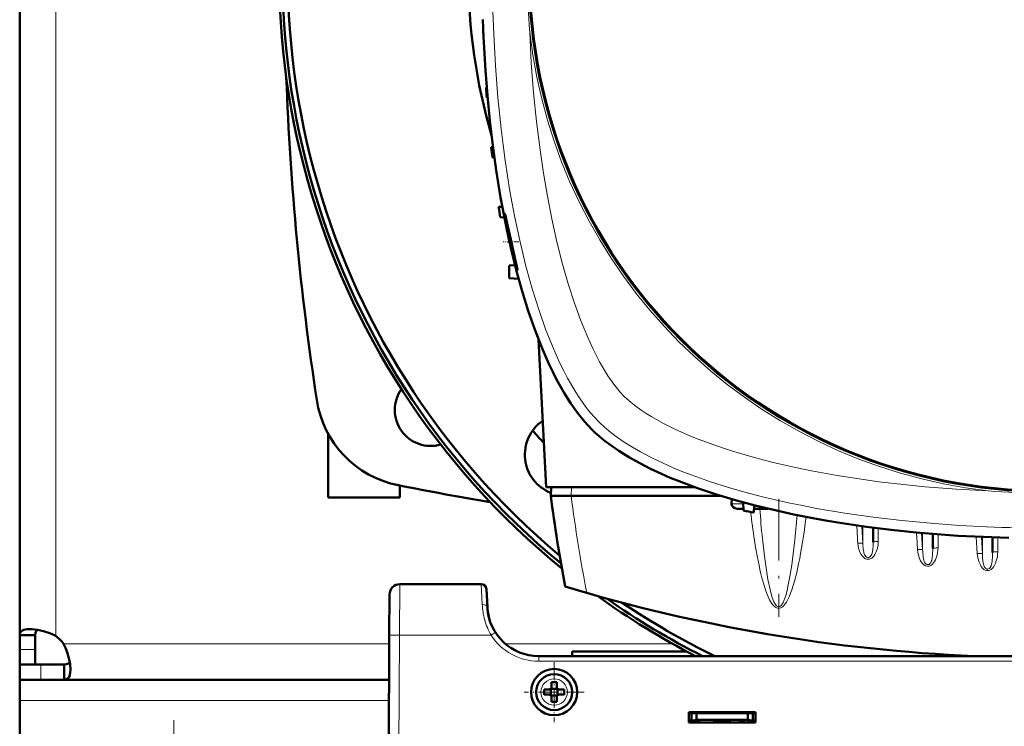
# Model space of a CAD drawing. Extents: x -1976 to 2357, y -1856 to 698.
# Tile 17 of 60: x -303 to -112, y -1515 to -1377. Entities that reach past the tile are written whole.
import ezdxf

# ---------------------------------------------------------------- set-up
doc = ezdxf.new("R2010")
doc.units = 0
doc.linetypes.add('DASHDOT', pattern=[18.5, 12, -3, 0.5, -3])

msp = doc.modelspace()

# ---------------------------------------------------------------- linework, layer by layer
at = {"color": 7, "lineweight": 50}
for p, q in [((-303.43, -1496.81), (-303.43, -1367.98)), ((-213.23, -1378.6), (-213.26, -1378.6)), ((-213.15, -1380.61), (-213.19, -1380.6)), ((-212.54, -1390.22), (-212.67, -1390.23)), ((-212.37, -1392.23), (-212.53, -1392.23)), ((-211.33, -1401.84), (-211.66, -1401.85)), ((-211.05, -1403.87), (-211.45, -1403.85)), ((-209.51, -1413.45), (-210.23, -1413.48)), ((-209.12, -1415.51), (-209.94, -1415.48)), ((-207.04, -1424.8), (-208.17, -1424.86)), ((-208.17, -1424.86), (-208.17, -1427.36)), ((-206.34, -1427.45), (-208.17, -1427.36)), ((-200.97, -1467.98), (-202.48, -1439.24)), ((-230.43, -1453), (-230.43, -1452.96)), ((-243.43, -1469.98), (-243.43, -1457.55)), ((-223.42, -1459.98), (-223.45, -1459.98)), ((-229.43, -1467.69), (-229.43, -1469.98)), ((-172.15, -1467.98), (-200.97, -1467.98)), ((-200.04, -1467.98), (-200.08, -1469.68)), ((-229.43, -1469.98), (-243.43, -1469.98)), ((-196.11, -1469.68), (-200.08, -1469.68)), ((-196.09, -1469.68), (-196.11, -1469.68)), ((-167.05, -1469.68), (-196.09, -1469.68)), ((-164.88, -1470.33), (-164.92, -1471.21)), ((-162.62, -1470.96), (-162.56, -1472.56)), ((-160.51, -1471.52), (-160.56, -1472.92)), ((-163.83, -1472.18), (-162.57, -1472.18)), ((-160.53, -1472.18), (-160.03, -1472.18)), ((-157.83, -1472.18), (-160.03, -1472.18)), ((-137.34, -1475.86), (-137.34, -1478.71)), ((-125.72, -1477.08), (-125.72, -1479.94)), ((-114.09, -1477.78), (-114.09, -1480.69)), ((-213.6, -1486.87), (-229.46, -1486.87)), ((-212.42, -1491.39), (-212.6, -1487.81)), ((-231.46, -1488.86), (-231.51, -1496.81)), ((-303.43, -1496.81), (-300.43, -1496.81)), ((-303.43, -1499.61), (-303.43, -1496.81)), ((-300.43, -1499.61), (-300.43, -1496.81)), ((-231.93, -1578.87), (-231.51, -1496.81)), ((-303.43, -1502.48), (-303.43, -1499.61)), ((-300.43, -1502.48), (-300.43, -1499.61)), ((-195.93, -1499.98), (-173.63, -1499.98)), ((-195.93, -1499.98), (-195.93, -1500.87)), ((-4.45, -1500.87), (-202.43, -1500.87)), ((-303.43, -1502.48), (-300.43, -1502.48)), ((-303.43, -1505.48), (-303.43, -1502.48)), ((-299.32, -1502.48), (-303.43, -1502.48)), ((-294.76, -1502.48), (-299.32, -1502.48)), ((-294.76, -1505.48), (-294.76, -1502.48)), ((-303.43, -1505.48), (-303.43, -1509.48)), ((-299.32, -1505.48), (-303.43, -1505.48)), ((-294.76, -1505.48), (-299.32, -1505.48)), ((-231.55, -1505.48), (-294.76, -1505.48)), ((-199.93, -1506.86), (-199.93, -1505.94)), ((-198.93, -1505.94), (-198.93, -1506.86)), ((-201.35, -1507.36), (-200.43, -1507.36)), ((-200.08, -1507.22), (-200.07, -1507.23)), ((-200.07, -1507.23), (-198.79, -1507.23)), ((-200.07, -1507.23), (-200.07, -1508.5)), ((-198.79, -1507.23), (-198.78, -1507.22)), ((-198.79, -1507.23), (-198.79, -1508.5)), ((-197.51, -1507.36), (-198.43, -1507.36)), ((-303.43, -1509.48), (-303.43, -1523.48)), ((-201.35, -1508.36), (-200.43, -1508.36)), ((-200.07, -1508.5), (-200.08, -1508.51)), ((-198.79, -1508.5), (-200.07, -1508.5)), ((-199.93, -1508.86), (-199.93, -1509.79)), ((-198.93, -1508.86), (-198.93, -1509.79)), ((-198.79, -1508.5), (-198.78, -1508.51)), ((-197.51, -1508.36), (-198.43, -1508.36)), ((-173.23, -1513.77), (-173.23, -1511.77)), ((-173.23, -1511.77), (-160.23, -1511.77)), ((-160.23, -1511.77), (-160.23, -1513.77)), ((-173.23, -1511.98), (-160.23, -1511.98)), ((-173.23, -1513.37), (-172.73, -1513.37)), ((-172.73, -1511.98), (-172.73, -1513.43)), ((-172.73, -1513.43), (-171.73, -1513.25)), ((-172.73, -1513.77), (-172.73, -1513.43)), ((-170.98, -1513.37), (-172.4, -1513.37)), ((-171.73, -1511.98), (-171.73, -1513.25)), ((-171.73, -1513.25), (-161.73, -1513.25)), ((-170.98, -1513.25), (-170.98, -1513.37)), ((-170.98, -1513.25), (-170.98, -1513.37)), ((-170.98, -1513.25), (-170.98, -1513.37)), ((-170.98, -1513.25), (-170.98, -1513.37)), ((-170.98, -1513.25), (-170.98, -1513.37)), ((-168.48, -1513.37), (-168.48, -1513.25)), ((-166.73, -1513.37), (-168.48, -1513.37)), ((-164.98, -1513.37), (-166.73, -1513.37)), ((-164.98, -1513.25), (-164.98, -1513.37)), ((-164.98, -1513.25), (-164.98, -1513.37)), ((-164.98, -1513.25), (-164.98, -1513.37)), ((-164.98, -1513.25), (-164.98, -1513.37)), ((-164.98, -1513.25), (-164.98, -1513.37)), ((-164.98, -1513.25), (-164.98, -1513.37)), ((-164.98, -1513.25), (-164.98, -1513.37)), ((-163.08, -1513.25), (-163.08, -1513.37)), ((-162.33, -1513.37), (-163.08, -1513.37)), ((-163.08, -1513.77), (-163.08, -1513.37)), ((-162.63, -1513.37), (-162.63, -1513.77)), ((-162.63, -1513.37), (-162.33, -1513.37)), ((-161.73, -1511.98), (-161.73, -1513.25)), ((-161.73, -1513.25), (-160.73, -1513.43)), ((-161.58, -1513.77), (-161.58, -1513.28)), ((-160.73, -1513.43), (-160.73, -1511.98)), ((-160.73, -1513.37), (-160.23, -1513.37)), ((-160.73, -1513.43), (-160.73, -1513.77)), ((-160.23, -1513.77), (-173.23, -1513.77))]:
    msp.add_line(p, q, dxfattribs=at)
at = {"color": 7, "lineweight": 18}
for p, q in [((-296.43, -1496.94), (-296.43, -1367.98)), ((-196.04, -1467.98), (-196.09, -1469.68)), ((-164.92, -1471.21), (-162.61, -1471.21)), ((-144.15, -1474.96), (-143.76, -1475.01)), ((-139.54, -1475.57), (-139.34, -1478.94)), ((-139.34, -1475.6), (-139.34, -1478.94)), ((-136.34, -1475.99), (-136.34, -1478.59)), ((-127.91, -1476.9), (-127.72, -1480.18)), ((-127.72, -1476.91), (-127.72, -1480.18)), ((-124.72, -1477.16), (-124.72, -1479.82)), ((-140.33, -1478.93), (-140.34, -1478.88)), ((-117.28, -1477.64), (-117.09, -1480.88)), ((-116.28, -1477.68), (-116.09, -1480.94)), ((-116.09, -1477.69), (-116.09, -1480.94)), ((-113.09, -1477.81), (-113.09, -1480.57)), ((-153.13, -1482.75), (-153.11, -1482.59)), ((-229.46, -1486.87), (-229.51, -1496.81)), ((-213.6, -1486.87), (-213.41, -1490.84)), ((-154.03, -1487.83), (-153.99, -1487.66)), ((-211.09, -1496.43), (-211.68, -1496.81)), ((-210.84, -1496.28), (-211.09, -1496.43)), ((-229.51, -1496.81), (-229.93, -1578.87)), ((-211.68, -1496.81), (-229.51, -1496.81)), ((-303.43, -1499.61), (-300.43, -1499.61)), ((-231.51, -1498.48), (-294.9, -1498.48)), ((-176.38, -1498.48), (-208.92, -1498.48)), ((-202.43, -1501.86), (-202.43, -1500.87)), ((-4.45, -1501.86), (-202.43, -1501.86)), ((-299.32, -1505.48), (-299.32, -1502.48)), ((-199.41, -1505.29), (-199.43, -1505.29)), ((-202, -1507.84), (-202, -1507.86)), ((-196.86, -1507.89), (-196.86, -1507.86)), ((-231.57, -1509.48), (-303.43, -1509.48)), ((-199.45, -1510.44), (-199.43, -1510.44)), ((-163.58, -1513.77), (-163.58, -1513.25)), ((-162.33, -1513.77), (-162.33, -1513.37))]:
    msp.add_line(p, q, dxfattribs=at)
at = {"color": 7, "linetype": 'DASHDOT', "lineweight": 18, "ltscale": 0.075517}
msp.add_line((-206.3, -1420.28), (-209.32, -1420.28), dxfattribs=at)
at = {"color": 7, "linetype": 'DASHDOT', "lineweight": 18}
msp.add_line((-155.73, -1470.27), (-155.73, -1493.2), dxfattribs=at)
at = {"color": 7, "linetype": 'DASHDOT', "lineweight": 18, "ltscale": 0.292499}
msp.add_line((-199.43, -1502.02), (-199.43, -1513.71), dxfattribs=at)
at = {"color": 7, "linetype": 'DASHDOT', "lineweight": 18, "ltscale": 0.2925}
msp.add_line((-193.58, -1507.86), (-205.28, -1507.86), dxfattribs=at)
at = {"color": 7, "linetype": 'DASHDOT', "lineweight": 18, "ltscale": 0.40625}
msp.add_line((-273.43, -1513.35), (-273.43, -1529.6), dxfattribs=at)
at = {"color": 7, "linetype": 'DASHDOT', "lineweight": 18, "ltscale": 0.003525}
for p, q in [((-172.73, -1513.24), (-172.73, -1513.38)), ((-166.73, -1513.24), (-166.73, -1513.38))]:
    msp.add_line(p, q, dxfattribs=at)
at = {"color": 7, "linetype": 'DASHDOT', "lineweight": 18, "ltscale": 0.01553}
for p, q in [((-163.58, -1513.2), (-163.58, -1513.82)), ((-162.33, -1513.2), (-162.33, -1513.82))]:
    msp.add_line(p, q, dxfattribs=at)
at = {"color": 7, "lineweight": 50}
for points in [[(-192.16, -1456.71), (-193.54, -1455.21), (-194.88, -1453.55), (-196.17, -1451.74), (-197.4, -1449.79), (-198.19, -1448.44), (-198.95, -1447.03), (-199.71, -1445.54), (-200.45, -1444), (-201.84, -1440.83), (-203.21, -1437.32), (-204.48, -1433.66), (-205.65, -1429.88), (-206.73, -1425.98), (-207.73, -1421.98), (-208.3, -1419.44), (-208.85, -1416.87), (-209.84, -1411.65), (-210.7, -1406.34), (-211.36, -1401.55), (-211.93, -1396.71), (-212.41, -1391.82), (-212.79, -1386.91), (-213, -1383.64), (-213.16, -1380.37), (-213.29, -1377.03)], [(-209.05, -1414.78), (-209.05, -1414.78), (-209.05, -1414.78), (-209.05, -1414.78), (-209.06, -1414.79), (-209.06, -1414.83), (-209.02, -1415.2)], [(-206.8, -1424.52), (-207.86, -1419.82), (-208.43, -1417.25), (-208.91, -1415.22), (-209.02, -1414.83), (-209.04, -1414.78), (-209.05, -1414.78), (-209.05, -1414.78)], [(-208.84, -1416.37), (-208.42, -1418.54), (-207.9, -1420.96), (-207.32, -1423.32), (-206.83, -1425.04), (-206.64, -1425.64), (-206.59, -1425.76)], [(-206.57, -1425.78), (-206.57, -1425.78), (-206.57, -1425.78), (-206.56, -1425.77), (-206.56, -1425.75), (-206.59, -1425.53)], [(-110.97, -1477.88), (-117.56, -1477.62), (-120.84, -1477.44), (-124.12, -1477.21), (-129, -1476.79), (-133.85, -1476.29), (-138.66, -1475.69), (-143.41, -1475), (-146.25, -1474.53), (-149.07, -1474.03), (-152.78, -1473.3), (-156.43, -1472.5), (-160.02, -1471.64), (-163.97, -1470.59), (-167.81, -1469.44), (-171.53, -1468.2), (-175.11, -1466.86), (-176.84, -1466.15), (-178.52, -1465.42), (-180.7, -1464.41), (-182.78, -1463.34), (-184.76, -1462.24), (-186.86, -1460.94), (-188.8, -1459.58), (-189.75, -1458.85), (-190.66, -1458.1), (-191.43, -1457.41), (-192.16, -1456.71)], [(-301.48, -1495.6), (-301.95, -1495.62), (-302.38, -1495.68), (-302.65, -1495.76), (-302.88, -1495.86), (-303.11, -1496.01), (-303.27, -1496.2), (-303.4, -1496.47), (-303.43, -1496.81)], [(-296.43, -1496.94), (-297.01, -1496.66), (-297.6, -1496.41), (-298.79, -1496.01), (-299.97, -1495.75), (-301.07, -1495.61), (-301.48, -1495.6)], [(-299.96, -1495.75), (-300.23, -1495.99), (-300.39, -1496.34), (-300.43, -1496.81)], [(-293.56, -1503.52), (-293.63, -1502.46), (-293.85, -1501.29), (-294.21, -1500.08), (-294.52, -1499.27), (-294.9, -1498.48)], [(-294.76, -1502.48), (-294.3, -1502.43), (-293.94, -1502.28), (-293.7, -1502.01)], [(-294.76, -1505.48), (-294.37, -1505.42), (-294.06, -1505.25), (-293.83, -1504.95), (-293.66, -1504.52), (-293.58, -1504.06), (-293.56, -1503.52)]]:
    msp.add_lwpolyline(points, dxfattribs=at)
at = {"color": 7, "lineweight": 18}
for points in [[(-204.19, -1379.53), (-203.87, -1385.41), (-203.42, -1391.26), (-202.86, -1396.84), (-202.17, -1402.37), (-201.5, -1406.9), (-200.74, -1411.37), (-199.88, -1415.8), (-198.89, -1420.25), (-197.78, -1424.61), (-196.68, -1428.45), (-195.48, -1432.18), (-194.3, -1435.43), (-193.03, -1438.54), (-191.83, -1441.16), (-190.57, -1443.62), (-189.77, -1445.01), (-188.95, -1446.33), (-187.81, -1447.98), (-186.65, -1449.42), (-185.8, -1450.34)], [(-211.18, -1379.83), (-210.84, -1386.02), (-210.36, -1392.17), (-209.74, -1398.29), (-209.36, -1401.37), (-208.95, -1404.43), (-208.51, -1407.41), (-208.02, -1410.38), (-207.13, -1415.23), (-206.12, -1420.01), (-204.99, -1424.71), (-204.36, -1427.08), (-203.69, -1429.42), (-203.02, -1431.63), (-202.31, -1433.82), (-201.09, -1437.25), (-199.77, -1440.58), (-199.05, -1442.24), (-198.29, -1443.87), (-197.56, -1445.36), (-196.8, -1446.81), (-195.42, -1449.2), (-194.69, -1450.34), (-193.94, -1451.44), (-193.19, -1452.47), (-192.41, -1453.45), (-191.59, -1454.4), (-190.74, -1455.29)], [(-185.8, -1450.34), (-184.85, -1451.22), (-183.74, -1452.11), (-182.5, -1453.01), (-181.5, -1453.67), (-180.43, -1454.33), (-178.16, -1455.6)], [(-190.74, -1455.29), (-189.62, -1456.35), (-188.39, -1457.37), (-187.07, -1458.36), (-186.02, -1459.09), (-184.94, -1459.79), (-182.65, -1461.13), (-180.55, -1462.24), (-178.37, -1463.29), (-176.11, -1464.28), (-174.37, -1464.99), (-172.6, -1465.68), (-168.98, -1466.95), (-165.68, -1468), (-162.31, -1468.97), (-158.89, -1469.86), (-156.36, -1470.46), (-153.82, -1471.03), (-151.1, -1471.59), (-148.35, -1472.12), (-142.88, -1473.05), (-137.35, -1473.84), (-131.78, -1474.5), (-126.17, -1475.03), (-120.53, -1475.45), (-115.29, -1475.72)], [(-178.16, -1455.6), (-176.73, -1456.32), (-175.25, -1457.02), (-173.62, -1457.74), (-171.93, -1458.43), (-168.57, -1459.7), (-164.92, -1460.91), (-161.16, -1462.03), (-157.3, -1463.04), (-153.36, -1463.97), (-149.36, -1464.8), (-144.34, -1465.72), (-139.25, -1466.52), (-136.26, -1466.93), (-133.25, -1467.3), (-127.2, -1467.92), (-121.11, -1468.4), (-114.99, -1468.73)], [(-153.11, -1482.59), (-152.59, -1478.23), (-152.16, -1473.43)], [(-146.07, -1474.56), (-145.76, -1474.66), (-145.12, -1474.8), (-144.15, -1474.96)], [(-158.9, -1477.96), (-158.51, -1481.44), (-158.07, -1484.57), (-157.83, -1485.95)], [(-139.34, -1478.94), (-139.36, -1478.92), (-139.45, -1478.9), (-139.6, -1478.88), (-140.34, -1478.88)], [(-139.09, -1481.76), (-139.45, -1481.42), (-139.73, -1481.02), (-140, -1480.45), (-140.19, -1479.85), (-140.28, -1479.39), (-140.33, -1478.93)], [(-137.34, -1478.71), (-137.36, -1479.32), (-137.43, -1480.15), (-137.5, -1480.58), (-137.62, -1481.01), (-137.72, -1481.21), (-137.86, -1481.43), (-138.06, -1481.59), (-138.22, -1481.66), (-138.4, -1481.67), (-138.59, -1481.61), (-138.77, -1481.49), (-138.91, -1481.32), (-139.01, -1481.13), (-139.13, -1480.8), (-139.19, -1480.57), (-139.26, -1480.11), (-139.34, -1478.94)], [(-136.34, -1478.59), (-136.4, -1479.32), (-136.55, -1480.03), (-136.8, -1480.72), (-137, -1481.08), (-137.23, -1481.42), (-137.42, -1481.62), (-137.63, -1481.79), (-137.83, -1481.9), (-138.05, -1481.98), (-138.27, -1482.02), (-138.5, -1482.01)], [(-124.72, -1479.82), (-124.73, -1480.18), (-124.81, -1480.82), (-124.97, -1481.45), (-125.22, -1482.11), (-125.38, -1482.43), (-125.58, -1482.73), (-125.82, -1482.99), (-126.1, -1483.21), (-126.42, -1483.36), (-126.79, -1483.39), (-127.15, -1483.31), (-127.48, -1483.11), (-127.76, -1482.84), (-127.99, -1482.53), (-128.18, -1482.2), (-128.34, -1481.85), (-128.58, -1481.04), (-128.71, -1480.17), (-128.71, -1480.13)], [(-127.72, -1480.18), (-127.74, -1480.17), (-127.83, -1480.14), (-127.98, -1480.13), (-128.71, -1480.13)], [(-125.72, -1479.94), (-125.77, -1481.13), (-125.85, -1481.79), (-125.95, -1482.25), (-126.03, -1482.48), (-126.14, -1482.69), (-126.29, -1482.88), (-126.47, -1483.02), (-126.63, -1483.07), (-126.81, -1483.07), (-127, -1483), (-127.17, -1482.87), (-127.3, -1482.69), (-127.4, -1482.49), (-127.5, -1482.2), (-127.62, -1481.6), (-127.71, -1480.52), (-127.72, -1480.18)], [(-117.09, -1480.88), (-116.97, -1481.73), (-116.74, -1482.56), (-116.55, -1483), (-116.31, -1483.43), (-116.01, -1483.81), (-115.8, -1483.99), (-115.58, -1484.13), (-115.2, -1484.23), (-114.82, -1484.2), (-114.61, -1484.12), (-114.41, -1484.01), (-114.08, -1483.7), (-113.88, -1483.43), (-113.71, -1483.15), (-113.53, -1482.76), (-113.38, -1482.36), (-113.18, -1481.54), (-113.12, -1481.05), (-113.09, -1480.57)], [(-116.09, -1480.94), (-116.11, -1480.92), (-116.2, -1480.9), (-116.39, -1480.88), (-117.09, -1480.88)], [(-116.09, -1480.94), (-116.05, -1481.82), (-115.94, -1482.76)], [(-114.39, -1483.3), (-114.25, -1482.75), (-114.2, -1482.47), (-114.11, -1481.44), (-114.09, -1480.69)], [(-153.99, -1487.66), (-153.54, -1485.4), (-153.13, -1482.75)], [(-153.18, -1487.95), (-152.66, -1486.28), (-152.23, -1484.59), (-151.85, -1482.88)], [(-115.94, -1482.76), (-115.83, -1483.19), (-115.75, -1483.4), (-115.58, -1483.68)], [(-115.58, -1483.68), (-115.41, -1483.84), (-115.2, -1483.93), (-115.06, -1483.94), (-114.92, -1483.91)], [(-114.92, -1483.91), (-114.72, -1483.79), (-114.56, -1483.61), (-114.39, -1483.3)], [(-158.99, -1485.62), (-158.69, -1486.7), (-158.35, -1487.78), (-157.96, -1488.85), (-157.49, -1489.9), (-157.1, -1490.57), (-156.86, -1490.88), (-156.59, -1491.18), (-156.26, -1491.42), (-155.99, -1491.54), (-155.64, -1491.57), (-155.31, -1491.47), (-155.08, -1491.35), (-154.89, -1491.19), (-154.67, -1490.96), (-154.47, -1490.71), (-154.23, -1490.35), (-154.02, -1489.98), (-153.7, -1489.32), (-153.42, -1488.64), (-153.18, -1487.95)], [(-157.83, -1485.95), (-157.41, -1487.92), (-157.13, -1489), (-156.97, -1489.48), (-156.66, -1490.28), (-156.34, -1490.85), (-156.13, -1491.1), (-155.91, -1491.24), (-155.77, -1491.28), (-155.62, -1491.27), (-155.41, -1491.16), (-155.19, -1490.95), (-154.88, -1490.44), (-154.72, -1490.09)], [(-154.72, -1490.09), (-154.37, -1489.1), (-154.03, -1487.83)], [(-231.51, -1496.81), (-231.5, -1496.81), (-231.48, -1496.81), (-229.51, -1496.81)]]:
    msp.add_lwpolyline(points, dxfattribs=at)
msp.add_circle((-103.43, -1367.98), 101, dxfattribs=at)
at = {"color": 7, "lineweight": 50}
for centre, radius in [((-103.43, -1367.98), 100.74), ((-199.43, -1507.86), 4.5), ((-199.43, -1507.86), 3.5)]:
    msp.add_circle(centre, radius, dxfattribs=at)
for centre, radius, start, end in [((-103.44, -1367.98), 149.5, 309.2067, 230.8028), ((-103.43, -1367.98), 148.87, 309.4826, 230.5172), ((-103.43, -1367.98), 147.82, 309.9547, 230.0451), ((-103.43, -1367.98), 112.7, 163.7063, 196.2938), ((111.57, -1367.98), 325, 181.8735, 182.2263), ((298.07, -1367.98), 550, 182.1142, 188.6848), ((111.57, -1367.98), 325, 183.9256, 184.2791), ((111.57, -1367.98), 325, 185.9829, 186.3375), ((111.57, -1367.98), 325, 188.0479, 188.4041), ((-179.28, -1411.09), 30.02, 187.8714, 190.1339), ((-233.11, -1430.51), 26.98, 10.6516, 12.8383), ((-206.56, -1425.75), 0.03, 200.9033, 244.4524), ((-223.43, -1452.98), 7, 144.5549, 286.0712), ((-225.86, -1448.01), 20, 188.6848, 258.8308), ((-197.13, -1461.67), 8, 124.4276, 248.4107), ((-103.44, -1367.98), 134, 221.6236, 223.0135), ((-103.43, -827.98), 652, 258.83079, 260.42579), ((122.2, -1427.78), 325, 187.4074, 190.5583), ((-103.43, -1152.98), 325, 259.5182, 259.8766), ((-229.46, -1488.87), 2, 90, 179.7), ((-213.6, -1487.87), 1, 3, 90), ((-103.43, -1176.18), 325, 253.2139, 267.4873), ((-103.44, -1367.98), 149.5, 234.1542, 242.7328), ((-103.43, -1367.98), 148.87, 234.821, 243.208), ((-103.43, -1367.98), 147.82, 235.9608, 244.0256), ((-202.43, -1490.87), 10, 183, 270), ((-202.43, -1490.87), 10, 183.9422, 198.8098), ((-202.41, -1490.86), 10.02, 194.756, 198.7969), ((-300.56, -1502.6), 7, 36.0817, 53.9139), ((-199.43, -1523.04), 17.1, 89.9978, 91.6733), ((-199.43, -1523.04), 17.1, 88.3267, 90.0022), ((-184.26, -1507.86), 17.1, 178.3267, 180.0022), ((-184.22, -1507.87), 17.14, 179.9996, 181.6715), ((-200.43, -1506.86), 0.5, 270, 360), ((-198.43, -1506.86), 0.5, 180, 270), ((-214.6, -1507.86), 17.1, 359.9978, 1.6733), ((-214.64, -1507.87), 17.14, 358.3285, 0.0004), ((-200.43, -1508.86), 0.5, 0, 90), ((-199.43, -1492.66), 17.13, 268.3286, 271.6729), ((-198.43, -1508.86), 0.5, 90, 180)]:
    msp.add_arc(centre, radius, start, end, dxfattribs=at)
at = {"color": 7, "lineweight": 18}
for centre, radius, start, end in [((67.03, -1367.98), 278.46, 177.5597, 182.4396), ((-57.12, -1367.98), 147.52, 175.507, 184.4923), ((-103.43, -1367.98), 101.41, 186.5424, 263.4568), ((-103.43, -1321.67), 147.51, 265.5067, 273.8371), ((-5.17, -1454.18), 157.13, 186.8059, 188.811), ((58.6, -1456.23), 218.59, 184.1852, 185.7061), ((-103.43, -1151.81), 325.7, 262.8874, 263.2566), ((-103.43, -1197.51), 278.46, 267.5597, 272.4396), ((-138.28, -1480.67), 1.36, 233.5186, 261.0306), ((-199.86, -1490.19), 13.58, 182.7354, 195.3114), ((-200.43, -1490.33), 12.98, 195.3711, 209.9371), ((-202.43, -1490.86), 11, 212.7709, 269.9923), ((-199.43, -1507.86), 2.57, 90, 179.4706), ((-199.43, -1507.86), 2.57, 0, 89.4706), ((-199.43, -1507.86), 2.57, 180, 269.4706), ((-199.43, -1507.86), 2.57, 270, 359.4706)]:
    msp.add_arc(centre, radius, start, end, dxfattribs=at)
for centre, major_axis, ratio, start_param, end_param in [((126.86, -1428.29), (325.66, 0), 0.992546, 3.270009, 3.3292), ((-160.03, -1471.18), (0, 1), 0.866025, 2.530394, 3.141593), ((-155.43, -1430.62), (-0.24, -60.87), 0.121427, 0.53881, 0.783253), ((-3142.32, -1653.6), (3007.14, 0), 0.992546, 0.058569, 0.059729), ((-136.34, -1475.97), (-1, 0), 0.121869, 5.605182, 6.283185), ((-2916.54, -1641.04), (2792.54, 0), 0.992546, 0.058087, 0.059289), ((-155.85, -1428.88), (0.1, -62.68), 0.121204, 5.619282, 5.844029), ((-136.34, -1478.71), (-1, 0), 0.121869, 4.712389, 6.283185), ((-124.72, -1479.94), (-1, 0), 0.121869, 4.712388, 6.283185), ((-113.09, -1480.69), (-1, 0), 0.121869, 4.712389, 6.283185), ((-213.41, -1491.44), (0.999, 0.052), 0.602126, 0.000227, 1.539305)]:
    msp.add_ellipse(centre, major_axis=major_axis, ratio=ratio, start_param=start_param, end_param=end_param, dxfattribs=at)
at = {"color": 7, "lineweight": 50}
msp.add_ellipse((-163.76, -1471.18), major_axis=(1.14, 0.23), ratio=0.853683, start_param=2.936487, end_param=4.481103, dxfattribs=at)

doc.saveas('drawing.dxf')
